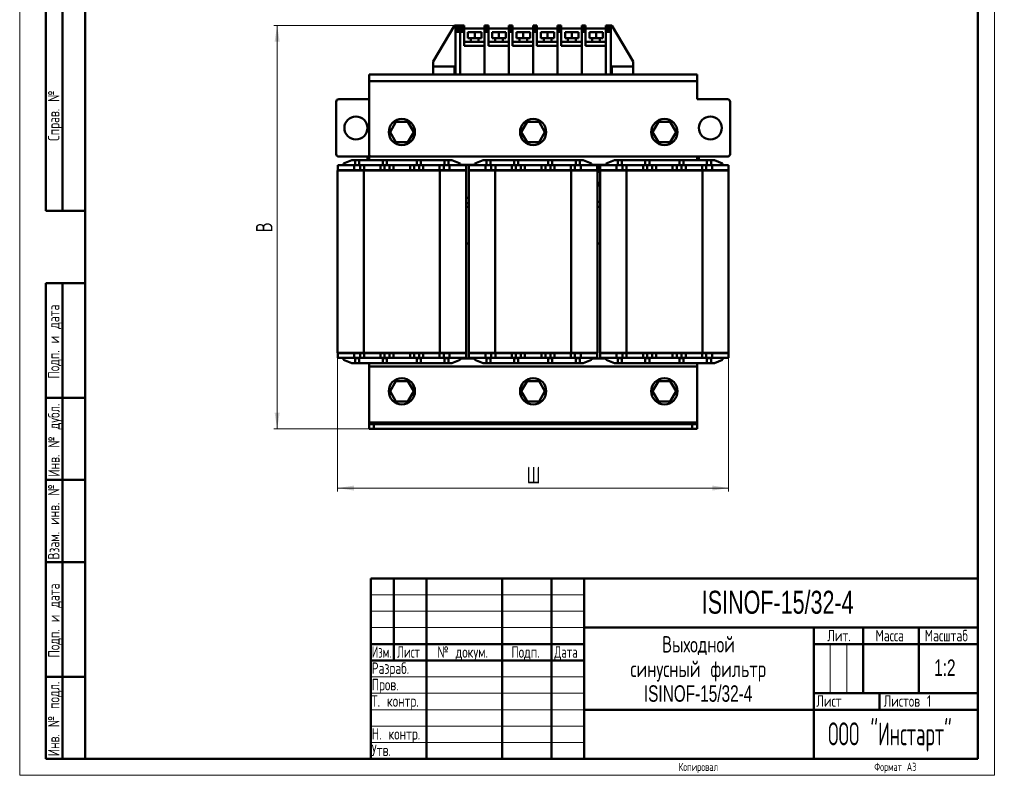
# Model space of a CAD drawing. Header units: millimetres. Extents: x 0 to 600, y 0 to 840.
# Tile 1 of 2: x 0 to 600, y 0 to 461. Entities that reach past the tile are written whole.
import ezdxf

# ---------------------------------------------------------------- set-up
doc = ezdxf.new("R2010")
doc.units = ezdxf.units.MM
doc.header["$LTSCALE"] = 2
doc.layers.add('ОСЕВЫЕ', color=7, linetype='Continuous')
doc.styles.add('SLDTEXTSTYLE0', font='TXT', dxfattribs={"width": 0.7})
doc.styles.add('SLDTEXTSTYLE1', font='TXT', dxfattribs={"width": 0.7, "bigfont": 'bigfont'})
doc.styles.add('SLDTEXTSTYLE2', font='TXT', dxfattribs={"width": 0.705079, "bigfont": 'bigfont'})
doc.styles.add('SLDTEXTSTYLE3', font='TXT', dxfattribs={"width": 0.648852, "bigfont": 'bigfont'})
doc.styles.add('SLDTEXTSTYLE4', font='TXT', dxfattribs={"width": 0.632021, "bigfont": 'bigfont'})
doc.styles.add('SLDTEXTSTYLE5', font='TXT', dxfattribs={"width": 0.625377, "bigfont": 'bigfont'})
doc.styles.add('SLDTEXTSTYLE6', font='TXT', dxfattribs={"width": 0.558023, "bigfont": 'bigfont'})
doc.dimstyles.new('SLDDIMSTYLE0', dxfattribs={"dimtxt": 10, "dimasz": 10, "dimexe": 0, "dimexo": 0.0625, "dimgap": 2.5, "dimtad": 2, "dimdec": 1, "dimrnd": 1e-09, "dimzin": 12, "dimdsep": 46, "dimtxsty": 'SLDTEXTSTYLE0', "dimsah": 1, "dimcen": 0.09, "dimadec": 0, "dimazin": 3, "dimtfac": 1, "dimtdec": 3, "dimtofl": 0, "dimtmove": 0, "dimatfit": 3, "dimfxl": 1, "dimfrac": 2, "dimtolj": 1, "dimtzin": 12, "dimarcsym": 0})

# ---------------------------------------------------------------- blocks, each defined once
blk = doc.blocks.new('SW_NOTE_0')
at = {"color": 0, "linetype": 'Continuous', "lineweight": 0, "char_height": 10, "attachment_point": 2}
for s, insert, style in [('Выходной', (23.12, 12.85), 'SLDTEXTSTYLE1'), ('синусный фильтр', (22.95, -2.15), 'SLDTEXTSTYLE1'), ('ISINOF-15/32-4', (22.87, -17.15), 'SLDTEXTSTYLE0')]:
    blk.add_mtext(s, dxfattribs=dict(at, insert=insert, style=style))
blk = doc.blocks.new('_D')
at = {"color": 7, "linetype": 'Continuous', "lineweight": 0}
for p, q in [((193.75, 257.55), (193.75, 173.07)), ((432.05, 257.55), (432.05, 173.07)), ((193.75, 175.07), (432.05, 175.07))]:
    blk.add_line(p, q, dxfattribs=at)
at = {"color": 7, "linetype": 'Continuous', "lineweight": 18}
for points in [[(193.75, 175.07), (203.75, 173.53), (203.75, 176.6)], [(432.05, 175.07), (422.05, 176.6), (422.05, 173.53)]]:
    blk.add_solid(points, dxfattribs=at)
at = {"color": 7, "linetype": 'Continuous', "lineweight": 18, "insert": (308.99, 187.96), "char_height": 10, "attachment_point": 1, "style": 'SLDTEXTSTYLE1'}
blk.add_mtext('Ш', dxfattribs=at)
blk = doc.blocks.new('_D_1')
at = {"color": 7, "linetype": 'Continuous', "lineweight": 0}
for p, q in [((265.48, 457.07), (154.9, 457.07)), ((156.9, 211.07), (156.9, 457.07)), ((215.88, 211.07), (154.9, 211.07))]:
    blk.add_line(p, q, dxfattribs=at)
at = {"color": 7, "linetype": 'Continuous', "lineweight": 18}
for points in [[(156.9, 457.07), (155.36, 447.07), (158.44, 447.07)], [(156.9, 211.07), (158.44, 221.07), (155.36, 221.07)]]:
    blk.add_solid(points, dxfattribs=at)
at = {"color": 7, "linetype": 'Continuous', "lineweight": 18, "insert": (144.01, 330.86), "char_height": 10, "attachment_point": 1, "rotation": 90, "style": 'SLDTEXTSTYLE1'}
blk.add_mtext('В', dxfattribs=at)

msp = doc.modelspace()

# ---------------------------------------------------------------- linework, layer by layer
at = {"color": 7, "linetype": 'Continuous', "lineweight": 50}
for p, q in [((40, 830), (40, 10)), ((40, 830), (40, 10)), ((584, 10), (584, 830)), ((16, 344), (16, 584)), ((16, 344), (16, 584)), ((26, 344), (26, 584)), ((26, 344), (26, 584)), ((265, 457.07), (252, 435.07)), ((265.5, 457.07), (265, 457.07)), ((268.5, 457.07), (265.5, 457.07)), ((265.5, 456.07), (265.5, 457.07)), ((265.5, 456.07), (268.5, 456.07)), ((265.5, 456.07), (265.5, 455.07)), ((268.5, 456.07), (268.5, 457.07)), ((268.5, 457.07), (270.81, 457.07)), ((268.5, 457.07), (268.5, 456.07)), ((268.5, 455.07), (268.5, 456.07)), ((268.5, 456.07), (270.81, 456.07)), ((270.81, 457.07), (270.81, 456.07)), ((270.81, 455.07), (270.81, 456.07)), ((283.3, 457.07), (285.61, 457.07)), ((283.3, 457.07), (283.3, 456.07)), ((283.3, 456.07), (285.61, 456.07)), ((283.3, 456.07), (283.3, 455.07)), ((285.61, 457.07), (285.61, 456.07)), ((285.61, 455.07), (285.61, 456.07)), ((298.1, 457.07), (300.41, 457.07)), ((298.1, 457.07), (298.1, 456.07)), ((298.1, 456.07), (300.41, 456.07)), ((298.1, 456.07), (298.1, 455.07)), ((300.41, 457.07), (300.41, 456.07)), ((300.41, 455.07), (300.41, 456.07)), ((312.9, 457.07), (315.21, 457.07)), ((312.9, 457.07), (312.9, 456.07)), ((312.9, 456.07), (315.21, 456.07)), ((312.9, 456.07), (312.9, 455.07)), ((315.21, 457.07), (315.21, 456.07)), ((315.21, 455.07), (315.21, 456.07)), ((327.7, 457.07), (330.01, 457.07)), ((327.7, 457.07), (327.7, 456.07)), ((327.7, 456.07), (330.01, 456.07)), ((327.7, 456.07), (327.7, 455.07)), ((330.01, 457.07), (330.01, 456.07)), ((330.01, 455.07), (330.01, 456.07)), ((342.5, 457.07), (344.81, 457.07)), ((342.5, 457.07), (342.5, 456.07)), ((342.5, 456.07), (344.81, 456.07)), ((342.5, 456.07), (342.5, 455.07)), ((344.81, 457.07), (344.81, 456.07)), ((344.81, 455.07), (344.81, 456.07)), ((357.3, 457.07), (360.3, 457.07)), ((357.3, 456.07), (357.3, 457.07)), ((360.3, 456.07), (357.3, 456.07)), ((357.3, 455.07), (357.3, 456.07)), ((360.3, 457.07), (360.3, 456.07)), ((360.3, 457.07), (360.8, 457.07)), ((360.3, 456.07), (360.3, 455.07)), ((360.8, 457.07), (373.8, 435.07)), ((265.5, 455.07), (268.5, 455.07)), ((265.5, 455.07), (265.5, 454.07)), ((268.5, 454.07), (265.5, 454.07)), ((265.5, 453.05), (265.5, 454.07)), ((265.5, 453.05), (268.5, 453.05)), ((265.5, 427.07), (265.5, 453.05)), ((268.5, 454.07), (268.5, 455.07)), ((270.81, 455.07), (268.5, 455.07)), ((268.5, 453.05), (268.5, 454.07)), ((270.81, 454.07), (268.5, 454.07)), ((268.5, 427.07), (268.5, 453.05)), ((270.81, 453.05), (268.5, 453.05)), ((283.3, 455.25), (270.81, 455.25)), ((270.81, 454.07), (270.81, 455.07)), ((270.81, 454.07), (270.81, 453.05)), ((270.81, 444.67), (270.81, 453.05)), ((273.17, 449.37), (273.17, 452.9)), ((277.28, 452.9), (273.17, 452.9)), ((281.4, 452.9), (277.28, 452.9)), ((277.28, 449.37), (277.28, 452.9)), ((281.4, 449.37), (281.4, 452.9)), ((285.61, 455.07), (283.3, 455.07)), ((283.3, 455.07), (283.3, 454.07)), ((283.3, 454.07), (283.3, 453.05)), ((285.61, 454.07), (283.3, 454.07)), ((285.61, 453.05), (283.3, 453.05)), ((283.3, 453.05), (283.3, 427.07)), ((298.1, 455.25), (285.61, 455.25)), ((285.61, 454.07), (285.61, 455.07)), ((285.61, 454.07), (285.61, 453.05)), ((285.61, 444.67), (285.61, 453.05)), ((292.08, 452.9), (287.97, 452.9)), ((287.97, 449.37), (287.97, 452.9)), ((292.08, 449.37), (292.08, 452.9)), ((296.2, 452.9), (292.08, 452.9)), ((296.2, 449.37), (296.2, 452.9)), ((298.1, 455.07), (300.41, 455.07)), ((298.1, 455.07), (298.1, 454.07)), ((298.1, 454.07), (298.1, 453.05)), ((300.41, 454.07), (298.1, 454.07)), ((300.41, 453.05), (298.1, 453.05)), ((298.1, 453.05), (298.1, 427.07)), ((312.9, 455.25), (300.41, 455.25)), ((300.41, 454.07), (300.41, 455.07)), ((300.41, 454.07), (300.41, 453.05)), ((300.41, 444.67), (300.41, 453.05)), ((302.77, 449.37), (302.77, 452.9)), ((306.88, 452.9), (302.77, 452.9)), ((306.88, 449.37), (306.88, 452.9)), ((311, 452.9), (306.88, 452.9)), ((311, 449.37), (311, 452.9)), ((312.9, 455.07), (315.21, 455.07)), ((312.9, 455.07), (312.9, 454.07)), ((312.9, 454.07), (312.9, 453.05)), ((315.21, 454.07), (312.9, 454.07)), ((315.21, 453.05), (312.9, 453.05)), ((312.9, 453.05), (312.9, 427.07)), ((327.7, 455.25), (315.21, 455.25)), ((315.21, 454.07), (315.21, 455.07)), ((315.21, 454.07), (315.21, 453.05)), ((315.21, 444.67), (315.21, 453.05)), ((317.57, 449.37), (317.57, 452.9)), ((321.68, 452.9), (317.57, 452.9)), ((325.8, 452.9), (321.68, 452.9)), ((321.68, 449.37), (321.68, 452.9)), ((325.8, 449.37), (325.8, 452.9)), ((327.7, 455.07), (330.01, 455.07)), ((327.7, 455.07), (327.7, 454.07)), ((330.01, 454.07), (327.7, 454.07)), ((327.7, 454.07), (327.7, 453.05)), ((327.7, 453.05), (327.7, 427.07)), ((330.01, 453.05), (327.7, 453.05)), ((342.5, 455.25), (330.01, 455.25)), ((330.01, 454.07), (330.01, 455.07)), ((330.01, 454.07), (330.01, 453.05)), ((330.01, 444.67), (330.01, 453.05)), ((336.48, 452.9), (332.37, 452.9)), ((332.37, 449.37), (332.37, 452.9)), ((336.48, 449.37), (336.48, 452.9)), ((340.6, 452.9), (336.48, 452.9)), ((340.6, 449.37), (340.6, 452.9)), ((342.5, 455.07), (344.81, 455.07)), ((342.5, 455.07), (342.5, 454.07)), ((344.81, 454.07), (342.5, 454.07)), ((342.5, 454.07), (342.5, 453.05)), ((344.81, 453.05), (342.5, 453.05)), ((342.5, 453.05), (342.5, 427.07)), ((357.3, 455.25), (344.81, 455.25)), ((344.81, 454.07), (344.81, 455.07)), ((344.81, 454.07), (344.81, 453.05)), ((344.81, 444.67), (344.81, 453.05)), ((347.17, 449.37), (347.17, 452.9)), ((351.28, 452.9), (347.17, 452.9)), ((355.4, 452.9), (351.28, 452.9)), ((351.28, 449.37), (351.28, 452.9)), ((355.4, 449.37), (355.4, 452.9)), ((357.3, 447.02), (357.3, 455.25)), ((360.3, 455.07), (357.3, 455.07)), ((357.3, 454.07), (357.3, 455.07)), ((357.3, 453.05), (357.3, 454.07)), ((357.3, 454.07), (360.3, 454.07)), ((360.3, 453.05), (357.3, 453.05)), ((357.3, 453.05), (357.3, 427.07)), ((360.3, 455.07), (360.3, 454.07)), ((360.3, 454.07), (360.3, 453.05)), ((360.3, 427.07), (360.3, 453.05)), ((283.3, 447.02), (270.81, 447.02)), ((283.3, 444.67), (270.81, 444.67)), ((277.28, 449.37), (273.17, 449.37)), ((274.93, 449.37), (274.93, 447.02)), ((281.4, 449.37), (277.28, 449.37)), ((279.64, 447.02), (279.64, 449.37)), ((283.3, 427.07), (283.3, 444.67)), ((298.1, 447.02), (285.61, 447.02)), ((298.1, 444.67), (285.61, 444.67)), ((292.08, 449.37), (287.97, 449.37)), ((289.73, 449.37), (289.73, 447.02)), ((296.2, 449.37), (292.08, 449.37)), ((294.44, 447.02), (294.44, 449.37)), ((298.1, 427.07), (298.1, 444.67)), ((312.9, 447.02), (300.41, 447.02)), ((312.9, 444.67), (300.41, 444.67)), ((306.88, 449.37), (302.77, 449.37)), ((304.53, 449.37), (304.53, 447.02)), ((311, 449.37), (306.88, 449.37)), ((309.24, 447.02), (309.24, 449.37)), ((312.9, 427.07), (312.9, 444.67)), ((327.7, 447.02), (315.21, 447.02)), ((327.7, 444.67), (315.21, 444.67)), ((321.68, 449.37), (317.57, 449.37)), ((319.33, 449.37), (319.33, 447.02)), ((325.8, 449.37), (321.68, 449.37)), ((324.04, 447.02), (324.04, 449.37)), ((327.7, 427.07), (327.7, 444.67)), ((342.5, 447.02), (330.01, 447.02)), ((342.5, 444.67), (330.01, 444.67)), ((336.48, 449.37), (332.37, 449.37)), ((334.13, 449.37), (334.13, 447.02)), ((340.6, 449.37), (336.48, 449.37)), ((338.84, 447.02), (338.84, 449.37)), ((342.5, 427.07), (342.5, 444.67)), ((357.3, 447.02), (344.81, 447.02)), ((357.3, 444.67), (344.81, 444.67)), ((351.28, 449.37), (347.17, 449.37)), ((348.93, 449.37), (348.93, 447.02)), ((355.4, 449.37), (351.28, 449.37)), ((353.64, 447.02), (353.64, 449.37)), ((357.3, 444.67), (357.3, 447.02)), ((357.3, 427.07), (357.3, 444.67)), ((252, 432.07), (252, 435.07)), ((252, 427.07), (252, 432.07)), ((265, 432.07), (252, 432.07)), ((265, 432.07), (265, 427.07)), ((265, 432.07), (265.5, 432.07)), ((265.5, 427.07), (265.5, 432.07)), ((360.3, 427.07), (360.3, 432.07)), ((360.8, 432.07), (360.3, 432.07)), ((360.8, 432.07), (373.8, 432.07)), ((360.8, 432.07), (360.8, 427.07)), ((373.8, 432.07), (373.8, 435.07)), ((373.8, 427.07), (373.8, 432.07)), ((252, 427.07), (212.9, 427.07)), ((212.9, 423.07), (212.9, 427.07)), ((265, 427.07), (252, 427.07)), ((265, 427.07), (265.5, 427.07)), ((265.5, 427.07), (268.5, 427.07)), ((283.3, 427.07), (268.5, 427.07)), ((298.1, 427.07), (283.3, 427.07)), ((312.9, 427.07), (298.1, 427.07)), ((327.7, 427.07), (312.9, 427.07)), ((342.5, 427.07), (327.7, 427.07)), ((357.3, 427.07), (342.5, 427.07)), ((357.3, 427.07), (357.3, 427.07)), ((360.3, 427.07), (357.3, 427.07)), ((360.8, 427.07), (360.3, 427.07)), ((360.8, 427.07), (373.8, 427.07)), ((412.9, 427.07), (373.8, 427.07)), ((412.9, 423.07), (412.9, 427.07)), ((212.9, 423.07), (212.9, 378.57)), ((412.9, 423.07), (212.9, 423.07)), ((412.9, 412.07), (412.9, 423.07)), ((192.9, 378.57), (192.9, 410.57)), ((194.4, 412.07), (212.9, 412.07)), ((431.4, 412.07), (412.9, 412.07)), ((432.9, 378.57), (432.9, 410.57)), ((225.7, 392.07), (229.3, 398.3)), ((229.3, 398.3), (236.5, 398.3)), ((236.5, 398.3), (240.1, 392.07)), ((305.7, 392.07), (309.3, 398.3)), ((309.3, 398.3), (316.5, 398.3)), ((316.5, 398.3), (320.1, 392.07)), ((385.7, 392.07), (389.3, 398.3)), ((389.3, 398.3), (396.5, 398.3)), ((396.5, 398.3), (400.1, 392.07)), ((229.3, 385.83), (225.7, 392.07)), ((240.1, 392.07), (236.5, 385.83)), ((309.3, 385.83), (305.7, 392.07)), ((320.1, 392.07), (316.5, 385.83)), ((389.3, 385.83), (385.7, 392.07)), ((400.1, 392.07), (396.5, 385.83)), ((236.5, 385.83), (229.3, 385.83)), ((316.5, 385.83), (309.3, 385.83)), ((396.5, 385.83), (389.3, 385.83)), ((212.9, 378.57), (212.9, 374.87)), ((212.9, 377.07), (194.4, 377.07)), ((202.4, 374.87), (197.4, 372.87)), ((197.4, 372.87), (197.4, 371.77)), ((204.45, 374.87), (202.4, 374.87)), ((204.45, 374.87), (206.95, 374.87)), ((204.45, 371.87), (204.45, 374.87)), ((206.95, 374.87), (206.95, 371.87)), ((221.25, 374.87), (206.95, 374.87)), ((211.9, 377.07), (211.9, 374.87)), ((214.4, 377.07), (431.4, 377.07)), ((223.75, 374.87), (221.25, 374.87)), ((221.25, 371.87), (221.25, 374.87)), ((223.75, 374.87), (223.75, 371.87)), ((242.05, 374.87), (223.75, 374.87)), ((242.05, 374.87), (244.55, 374.87)), ((242.05, 371.87), (242.05, 374.87)), ((244.55, 374.87), (244.55, 371.87)), ((258.85, 374.87), (244.55, 374.87)), ((258.85, 374.87), (261.35, 374.87)), ((258.85, 371.87), (258.85, 374.87)), ((261.35, 374.87), (261.35, 371.87)), ((263.4, 374.87), (261.35, 374.87)), ((268.4, 372.87), (263.4, 374.87)), ((268.4, 372.87), (268.4, 371.77)), ((268.4, 372.07), (277.4, 372.07)), ((282.4, 374.87), (277.4, 372.87)), ((277.4, 372.87), (277.4, 371.77)), ((284.45, 374.87), (282.4, 374.87)), ((284.45, 374.87), (286.95, 374.87)), ((284.45, 371.87), (284.45, 374.87)), ((286.95, 374.87), (286.95, 371.87)), ((301.25, 374.87), (286.95, 374.87)), ((303.75, 374.87), (301.25, 374.87)), ((301.25, 371.87), (301.25, 374.87)), ((303.75, 374.87), (303.75, 371.87)), ((322.05, 374.87), (303.75, 374.87)), ((322.05, 374.87), (324.55, 374.87)), ((322.05, 371.87), (322.05, 374.87)), ((324.55, 374.87), (324.55, 371.87)), ((338.85, 374.87), (324.55, 374.87)), ((338.85, 374.87), (341.35, 374.87)), ((338.85, 371.87), (338.85, 374.87)), ((341.35, 374.87), (341.35, 371.87)), ((343.4, 374.87), (341.35, 374.87)), ((348.4, 372.87), (343.4, 374.87)), ((348.4, 372.87), (348.4, 371.77)), ((348.4, 372.07), (357.4, 372.07)), ((349.98, 372.07), (350, 371.77)), ((362.4, 374.87), (357.4, 372.87)), ((357.4, 372.87), (357.4, 371.77)), ((364.45, 374.87), (362.4, 374.87)), ((364.45, 374.87), (366.95, 374.87)), ((364.45, 371.87), (364.45, 374.87)), ((366.95, 374.87), (366.95, 371.87)), ((381.25, 374.87), (366.95, 374.87)), ((383.75, 374.87), (381.25, 374.87)), ((381.25, 371.87), (381.25, 374.87)), ((383.75, 374.87), (383.75, 371.87)), ((402.05, 374.87), (383.75, 374.87)), ((402.05, 374.87), (404.55, 374.87)), ((402.05, 371.87), (402.05, 374.87)), ((404.55, 374.87), (404.55, 371.87)), ((418.85, 374.87), (404.55, 374.87)), ((412.9, 374.87), (412.9, 377.07)), ((413.9, 374.87), (413.9, 377.07)), ((418.85, 374.87), (421.35, 374.87)), ((418.85, 371.87), (418.85, 374.87)), ((421.35, 374.87), (421.35, 371.87)), ((423.4, 374.87), (421.35, 374.87)), ((428.4, 372.87), (423.4, 374.87)), ((428.4, 372.87), (428.4, 371.77)), ((193.75, 257.57), (193.75, 368.57)), ((193.75, 368.57), (209.75, 368.57)), ((203.8, 371.77), (193.8, 371.77)), ((193.8, 371.77), (193.8, 368.77)), ((193.8, 368.77), (203.8, 368.77)), ((203.8, 368.77), (203.8, 371.77)), ((203.8, 371.77), (207.4, 371.77)), ((203.8, 368.77), (207.4, 368.77)), ((206.95, 371.87), (204.45, 371.87)), ((204.45, 371.87), (204.45, 371.77)), ((206.95, 371.87), (206.95, 371.77)), ((207.4, 371.77), (207.4, 368.77)), ((209.9, 371.77), (207.4, 371.77)), ((207.4, 368.77), (209.9, 368.77)), ((209.75, 371.77), (209.75, 371.77)), ((221.25, 371.77), (209.75, 371.77)), ((209.75, 368.77), (209.75, 368.57)), ((209.75, 257.57), (209.75, 368.57)), ((209.75, 368.57), (256.05, 368.57)), ((209.9, 368.77), (209.9, 371.77)), ((209.9, 371.77), (219.9, 371.77)), ((209.9, 368.77), (219.9, 368.77)), ((219.9, 371.77), (219.9, 368.77)), ((222.4, 371.77), (219.9, 371.77)), ((219.9, 368.77), (222.4, 368.77)), ((221.25, 371.87), (221.25, 371.77)), ((223.75, 371.87), (221.25, 371.87)), ((222.4, 368.77), (222.4, 371.77)), ((222.4, 371.77), (225.4, 371.77)), ((222.4, 368.77), (225.4, 368.77)), ((223.75, 371.77), (223.75, 371.87)), ((242.05, 371.77), (223.75, 371.77)), ((225.4, 371.77), (225.4, 368.77)), ((227.9, 371.77), (225.4, 371.77)), ((225.4, 368.77), (227.9, 368.77)), ((227.9, 368.77), (227.9, 371.77)), ((227.9, 371.77), (237.9, 371.77)), ((227.9, 368.77), (237.9, 368.77)), ((237.9, 371.77), (237.9, 368.77)), ((240.4, 371.77), (237.9, 371.77)), ((237.9, 368.77), (240.4, 368.77)), ((240.4, 368.77), (240.4, 371.77)), ((240.4, 371.77), (243.4, 371.77)), ((240.4, 368.77), (243.4, 368.77)), ((244.55, 371.87), (242.05, 371.87)), ((242.05, 371.87), (242.05, 371.77)), ((243.4, 371.77), (243.4, 368.77)), ((245.9, 371.77), (243.4, 371.77)), ((243.4, 368.77), (245.9, 368.77)), ((244.55, 371.87), (244.55, 371.77)), ((256.05, 371.77), (244.55, 371.77)), ((245.9, 368.77), (245.9, 371.77)), ((245.9, 371.77), (255.9, 371.77)), ((245.9, 368.77), (255.9, 368.77)), ((255.9, 371.77), (255.9, 368.77)), ((258.4, 371.77), (255.9, 371.77)), ((255.9, 368.77), (258.4, 368.77)), ((256.05, 371.77), (256.05, 371.77)), ((256.05, 368.77), (256.05, 368.57)), ((256.05, 368.57), (256.05, 257.57)), ((256.05, 368.57), (272.05, 368.57)), ((258.4, 368.77), (258.4, 371.77)), ((258.4, 371.77), (262, 371.77)), ((258.4, 368.77), (262, 368.77)), ((261.35, 371.87), (258.85, 371.87)), ((258.85, 371.87), (258.85, 371.77)), ((261.35, 371.87), (261.35, 371.77)), ((262, 371.77), (262, 368.77)), ((272, 371.77), (262, 371.77)), ((262, 368.77), (272, 368.77)), ((272, 368.77), (272, 371.77)), ((272.05, 368.57), (272.05, 257.57)), ((273.75, 257.57), (273.75, 368.57)), ((273.75, 368.57), (289.75, 368.57)), ((273.8, 371.77), (283.8, 371.77)), ((273.8, 371.77), (273.8, 368.77)), ((273.8, 368.77), (283.8, 368.77)), ((283.8, 368.77), (283.8, 371.77)), ((283.8, 371.77), (287.4, 371.77)), ((287.4, 368.77), (283.8, 368.77)), ((286.95, 371.87), (284.45, 371.87)), ((284.45, 371.87), (284.45, 371.77)), ((286.95, 371.87), (286.95, 371.77)), ((287.4, 371.77), (287.4, 368.77)), ((287.4, 371.77), (289.9, 371.77)), ((287.4, 368.77), (289.9, 368.77)), ((289.75, 371.77), (289.75, 371.77)), ((301.25, 371.77), (289.75, 371.77)), ((289.75, 368.77), (289.75, 368.57)), ((289.75, 257.57), (289.75, 368.57)), ((289.75, 368.57), (336.05, 368.57)), ((289.9, 368.77), (289.9, 371.77)), ((289.9, 371.77), (299.9, 371.77)), ((299.9, 368.77), (289.9, 368.77)), ((299.9, 371.77), (299.9, 368.77)), ((299.9, 371.77), (302.4, 371.77)), ((299.9, 368.77), (302.4, 368.77)), ((301.25, 371.87), (301.25, 371.77)), ((303.75, 371.87), (301.25, 371.87)), ((302.4, 368.77), (302.4, 371.77)), ((302.4, 371.77), (305.4, 371.77)), ((305.4, 368.77), (302.4, 368.77)), ((303.75, 371.77), (303.75, 371.87)), ((322.05, 371.77), (303.75, 371.77)), ((305.4, 371.77), (305.4, 368.77)), ((305.4, 371.77), (307.9, 371.77)), ((305.4, 368.77), (307.9, 368.77)), ((307.9, 368.77), (307.9, 371.77)), ((307.9, 371.77), (317.9, 371.77)), ((317.9, 368.77), (307.9, 368.77)), ((317.9, 371.77), (317.9, 368.77)), ((317.9, 371.77), (320.4, 371.77)), ((317.9, 368.77), (320.4, 368.77)), ((320.4, 368.77), (320.4, 371.77)), ((320.4, 371.77), (323.4, 371.77)), ((323.4, 368.77), (320.4, 368.77)), ((324.55, 371.87), (322.05, 371.87)), ((322.05, 371.87), (322.05, 371.77)), ((323.4, 371.77), (323.4, 368.77)), ((323.4, 371.77), (325.9, 371.77)), ((323.4, 368.77), (325.9, 368.77)), ((324.55, 371.87), (324.55, 371.77)), ((336.05, 371.77), (324.55, 371.77)), ((325.9, 368.77), (325.9, 371.77)), ((325.9, 371.77), (335.9, 371.77)), ((335.9, 368.77), (325.9, 368.77)), ((335.9, 371.77), (335.9, 368.77)), ((335.9, 371.77), (338.4, 371.77)), ((335.9, 368.77), (338.4, 368.77)), ((336.05, 371.77), (336.05, 371.77)), ((336.05, 368.77), (336.05, 368.57)), ((336.05, 368.57), (336.05, 257.57)), ((336.05, 368.57), (352.05, 368.57)), ((336.69, 368.57), (336.74, 368.77)), ((338.4, 368.77), (338.4, 371.77)), ((338.4, 371.77), (342, 371.77)), ((342, 368.77), (338.4, 368.77)), ((341.35, 371.87), (338.85, 371.87)), ((338.85, 371.87), (338.85, 371.77)), ((341.35, 371.87), (341.35, 371.77)), ((342, 371.77), (342, 368.77)), ((342, 371.77), (352, 371.77)), ((342, 368.77), (352, 368.77)), ((350.37, 368.77), (350.4, 368.57)), ((352, 368.77), (352, 371.77)), ((352.05, 368.57), (352.05, 257.57)), ((353.75, 257.57), (353.75, 368.57)), ((353.75, 368.57), (369.75, 368.57)), ((353.8, 371.77), (353.8, 368.77)), ((353.8, 371.77), (363.8, 371.77)), ((353.8, 368.77), (363.8, 368.77)), ((363.8, 368.77), (363.8, 371.77)), ((363.8, 371.77), (367.4, 371.77)), ((367.4, 368.77), (363.8, 368.77)), ((364.45, 371.87), (364.45, 371.77)), ((366.95, 371.87), (364.45, 371.87)), ((366.95, 371.87), (366.95, 371.77)), ((367.4, 371.77), (367.4, 368.77)), ((367.4, 371.77), (369.9, 371.77)), ((367.4, 368.77), (369.9, 368.77)), ((381.25, 371.77), (369.75, 371.77)), ((369.75, 371.77), (369.75, 371.77)), ((369.75, 368.77), (369.75, 368.57)), ((369.75, 257.57), (369.75, 368.57)), ((369.75, 368.57), (416.05, 368.57)), ((369.9, 368.77), (369.9, 371.77)), ((369.9, 371.77), (379.9, 371.77)), ((379.9, 368.77), (369.9, 368.77)), ((379.9, 371.77), (379.9, 368.77)), ((379.9, 371.77), (382.4, 371.77)), ((379.9, 368.77), (382.4, 368.77)), ((383.75, 371.87), (381.25, 371.87)), ((381.25, 371.87), (381.25, 371.77)), ((382.4, 371.77), (385.4, 371.77)), ((382.4, 368.77), (382.4, 371.77)), ((385.4, 368.77), (382.4, 368.77)), ((383.75, 371.77), (383.75, 371.87)), ((402.05, 371.77), (383.75, 371.77)), ((385.4, 371.77), (385.4, 368.77)), ((385.4, 371.77), (387.9, 371.77)), ((385.4, 368.77), (387.9, 368.77)), ((387.9, 368.77), (387.9, 371.77)), ((387.9, 371.77), (397.9, 371.77)), ((397.9, 368.77), (387.9, 368.77)), ((397.9, 371.77), (397.9, 368.77)), ((397.9, 371.77), (400.4, 371.77)), ((397.9, 368.77), (400.4, 368.77)), ((400.4, 371.77), (403.4, 371.77)), ((400.4, 368.77), (400.4, 371.77)), ((403.4, 368.77), (400.4, 368.77)), ((402.05, 371.87), (402.05, 371.77)), ((404.55, 371.87), (402.05, 371.87)), ((403.4, 371.77), (403.4, 368.77)), ((403.4, 371.77), (405.9, 371.77)), ((403.4, 368.77), (405.9, 368.77)), ((404.55, 371.87), (404.55, 371.77)), ((416.05, 371.77), (404.55, 371.77)), ((405.9, 368.77), (405.9, 371.77)), ((405.9, 371.77), (415.9, 371.77)), ((415.9, 368.77), (405.9, 368.77)), ((415.9, 371.77), (415.9, 368.77)), ((415.9, 371.77), (418.4, 371.77)), ((415.9, 368.77), (418.4, 368.77)), ((416.05, 371.77), (416.05, 371.77)), ((416.05, 368.77), (416.05, 368.57)), ((416.05, 368.57), (416.05, 257.57)), ((416.05, 368.57), (432.05, 368.57)), ((418.4, 368.77), (418.4, 371.77)), ((418.4, 371.77), (422, 371.77)), ((422, 368.77), (418.4, 368.77)), ((421.35, 371.87), (418.85, 371.87)), ((418.85, 371.87), (418.85, 371.77)), ((421.35, 371.87), (421.35, 371.77)), ((422, 371.77), (422, 368.77)), ((422, 371.77), (432, 371.77)), ((422, 368.77), (432, 368.77)), ((432, 368.77), (432, 371.77)), ((432.05, 368.57), (432.05, 257.57)), ((353.44, 359.06), (353.75, 358.54)), ((273.75, 352.28), (272.05, 351.58)), ((272.05, 348.33), (273.75, 349.03)), ((353.75, 349.57), (352.05, 349.57)), ((16, 344), (40, 344)), ((272.05, 346.57), (273.75, 346.57)), ((352.05, 346.57), (353.75, 346.57)), ((273.75, 324.07), (272.05, 324.07)), ((353.75, 324.07), (352.05, 324.07)), ((16, 10), (16, 300)), ((16, 300), (40, 300)), ((26, 10), (26, 300)), ((193.75, 257.57), (209.75, 257.57)), ((203.8, 257.37), (193.8, 257.37)), ((193.8, 257.37), (193.8, 254.37)), ((193.8, 254.37), (203.8, 254.37)), ((197.4, 253.27), (197.4, 254.37)), ((197.4, 253.27), (202.4, 251.27)), ((203.8, 254.37), (203.8, 257.37)), ((207.4, 257.37), (203.8, 257.37)), ((207.4, 254.37), (203.8, 254.37)), ((204.45, 254.27), (204.45, 254.37)), ((204.45, 254.27), (206.95, 254.27)), ((204.45, 251.27), (204.45, 254.27)), ((206.95, 254.27), (206.95, 254.37)), ((206.95, 254.27), (206.95, 251.27)), ((207.4, 257.37), (207.4, 254.37)), ((209.9, 257.37), (207.4, 257.37)), ((207.4, 254.37), (209.9, 254.37)), ((209.75, 257.57), (256.05, 257.57)), ((209.75, 257.57), (209.75, 257.37)), ((209.75, 254.37), (221.25, 254.37)), ((209.75, 254.37), (209.75, 254.37)), ((209.9, 254.37), (209.9, 257.37)), ((219.9, 257.37), (209.9, 257.37)), ((219.9, 254.37), (209.9, 254.37)), ((219.9, 257.37), (219.9, 254.37)), ((222.4, 257.37), (219.9, 257.37)), ((219.9, 254.37), (222.4, 254.37)), ((221.25, 254.27), (221.25, 254.37)), ((221.25, 254.27), (223.75, 254.27)), ((221.25, 251.27), (221.25, 254.27)), ((225.4, 257.37), (222.4, 257.37)), ((222.4, 254.37), (222.4, 257.37)), ((225.4, 254.37), (222.4, 254.37)), ((223.75, 254.27), (223.75, 254.37)), ((223.75, 254.37), (242.05, 254.37)), ((223.75, 254.27), (223.75, 251.27)), ((225.4, 257.37), (225.4, 254.37)), ((227.9, 257.37), (225.4, 257.37)), ((225.4, 254.37), (227.9, 254.37)), ((227.9, 254.37), (227.9, 257.37)), ((237.9, 257.37), (227.9, 257.37)), ((237.9, 254.37), (227.9, 254.37)), ((237.9, 257.37), (237.9, 254.37)), ((240.4, 257.37), (237.9, 257.37)), ((237.9, 254.37), (240.4, 254.37)), ((243.4, 257.37), (240.4, 257.37)), ((240.4, 254.37), (240.4, 257.37)), ((243.4, 254.37), (240.4, 254.37)), ((242.05, 254.27), (242.05, 254.37)), ((242.05, 254.27), (244.55, 254.27)), ((242.05, 251.27), (242.05, 254.27)), ((243.4, 257.37), (243.4, 254.37)), ((245.9, 257.37), (243.4, 257.37)), ((243.4, 254.37), (245.9, 254.37)), ((244.55, 254.27), (244.55, 254.37)), ((244.55, 254.37), (256.05, 254.37)), ((244.55, 254.27), (244.55, 251.27)), ((245.9, 254.37), (245.9, 257.37)), ((255.9, 257.37), (245.9, 257.37)), ((255.9, 254.37), (245.9, 254.37)), ((255.9, 257.37), (255.9, 254.37)), ((258.4, 257.37), (255.9, 257.37)), ((255.9, 254.37), (258.4, 254.37)), ((256.05, 257.57), (272.05, 257.57)), ((256.05, 257.57), (256.05, 257.37)), ((256.05, 254.37), (256.05, 254.37)), ((258.4, 254.37), (258.4, 257.37)), ((262, 257.37), (258.4, 257.37)), ((262, 254.37), (258.4, 254.37)), ((258.85, 254.27), (258.85, 254.37)), ((258.85, 254.27), (261.35, 254.27)), ((258.85, 251.27), (258.85, 254.27)), ((261.35, 254.27), (261.35, 254.37)), ((261.35, 254.27), (261.35, 251.27)), ((262, 257.37), (262, 254.37)), ((272, 257.37), (262, 257.37)), ((262, 254.37), (272, 254.37)), ((263.4, 251.27), (268.4, 253.27)), ((268.4, 253.27), (268.4, 254.37)), ((268.4, 254.07), (277.4, 254.07)), ((272, 254.37), (272, 257.37)), ((273.75, 257.57), (289.75, 257.57)), ((283.8, 257.37), (273.8, 257.37)), ((273.8, 257.37), (273.8, 254.37)), ((273.8, 254.37), (283.8, 254.37)), ((277.4, 253.27), (277.4, 254.37)), ((277.4, 253.27), (282.4, 251.27)), ((277.9, 257.37), (277.9, 257.57)), ((282.9, 257.57), (282.9, 257.37)), ((283.8, 254.37), (283.8, 257.37)), ((287.4, 257.37), (283.8, 257.37)), ((287.4, 254.37), (283.8, 254.37)), ((284.45, 254.27), (284.45, 254.37)), ((284.45, 254.27), (286.95, 254.27)), ((284.45, 251.27), (284.45, 254.27)), ((286.95, 254.27), (286.95, 254.37)), ((286.95, 254.27), (286.95, 251.27)), ((287.4, 257.37), (287.4, 254.37)), ((289.9, 257.37), (287.4, 257.37)), ((287.4, 254.37), (289.9, 254.37)), ((289.75, 257.57), (336.05, 257.57)), ((289.75, 257.57), (289.75, 257.37)), ((289.75, 254.37), (301.25, 254.37)), ((289.75, 254.37), (289.75, 254.37)), ((289.9, 254.37), (289.9, 257.37)), ((299.9, 257.37), (289.9, 257.37)), ((299.9, 254.37), (289.9, 254.37)), ((299.9, 257.37), (299.9, 254.37)), ((302.4, 257.37), (299.9, 257.37)), ((299.9, 254.37), (302.4, 254.37)), ((301.25, 254.27), (301.25, 254.37)), ((301.25, 254.27), (303.75, 254.27)), ((301.25, 251.27), (301.25, 254.27)), ((302.4, 254.37), (302.4, 257.37)), ((305.4, 257.37), (302.4, 257.37)), ((305.4, 254.37), (302.4, 254.37)), ((303.75, 254.27), (303.75, 254.37)), ((303.75, 254.37), (322.05, 254.37)), ((303.75, 254.27), (303.75, 251.27)), ((305.4, 257.37), (305.4, 254.37)), ((307.9, 257.37), (305.4, 257.37)), ((305.4, 254.37), (307.9, 254.37)), ((307.9, 254.37), (307.9, 257.37)), ((317.9, 257.37), (307.9, 257.37)), ((317.9, 254.37), (307.9, 254.37)), ((317.9, 257.37), (317.9, 254.37)), ((320.4, 257.37), (317.9, 257.37)), ((317.9, 254.37), (320.4, 254.37)), ((320.4, 254.37), (320.4, 257.37)), ((323.4, 257.37), (320.4, 257.37)), ((323.4, 254.37), (320.4, 254.37)), ((322.05, 254.27), (322.05, 254.37)), ((322.05, 254.27), (324.55, 254.27)), ((322.05, 251.27), (322.05, 254.27)), ((323.4, 257.37), (323.4, 254.37)), ((325.9, 257.37), (323.4, 257.37)), ((323.4, 254.37), (325.9, 254.37)), ((324.55, 254.27), (324.55, 254.37)), ((324.55, 254.37), (336.05, 254.37)), ((324.55, 254.27), (324.55, 251.27)), ((325.9, 254.37), (325.9, 257.37)), ((335.9, 257.37), (325.9, 257.37)), ((335.9, 254.37), (325.9, 254.37)), ((335.9, 257.37), (335.9, 254.37)), ((338.4, 257.37), (335.9, 257.37)), ((335.9, 254.37), (338.4, 254.37)), ((336.05, 257.57), (352.05, 257.57)), ((336.05, 257.57), (336.05, 257.37)), ((336.05, 254.37), (336.05, 254.37)), ((338.4, 254.37), (338.4, 257.37)), ((342, 257.37), (338.4, 257.37)), ((342, 254.37), (338.4, 254.37)), ((338.85, 254.27), (338.85, 254.37)), ((338.85, 254.27), (341.35, 254.27)), ((338.85, 251.27), (338.85, 254.27)), ((341.35, 254.27), (341.35, 254.37)), ((341.35, 254.27), (341.35, 251.27)), ((342, 257.37), (342, 254.37)), ((352, 257.37), (342, 257.37)), ((342, 254.37), (352, 254.37)), ((342.9, 257.37), (342.9, 257.57)), ((343.4, 251.27), (348.4, 253.27)), ((347.9, 257.57), (347.9, 257.37)), ((348.4, 253.27), (348.4, 254.37)), ((348.4, 254.07), (357.4, 254.07)), ((352, 254.37), (352, 257.37)), ((353.75, 257.57), (369.75, 257.57)), ((353.8, 257.37), (353.8, 254.37)), ((363.8, 257.37), (353.8, 257.37)), ((363.8, 254.37), (353.8, 254.37)), ((357.4, 253.27), (357.4, 254.37)), ((357.4, 253.27), (362.4, 251.27)), ((363.8, 254.37), (363.8, 257.37)), ((363.8, 257.37), (367.4, 257.37)), ((367.4, 254.37), (363.8, 254.37)), ((364.45, 254.27), (364.45, 254.37)), ((364.45, 254.27), (366.95, 254.27)), ((364.45, 251.27), (364.45, 254.27)), ((366.95, 254.27), (366.95, 254.37)), ((366.95, 254.27), (366.95, 251.27)), ((367.4, 257.37), (367.4, 254.37)), ((369.9, 257.37), (367.4, 257.37)), ((369.9, 254.37), (367.4, 254.37)), ((369.75, 257.57), (416.05, 257.57)), ((369.75, 257.57), (369.75, 257.37)), ((369.75, 254.37), (369.75, 254.37)), ((369.75, 254.37), (381.25, 254.37)), ((369.9, 254.37), (369.9, 257.37)), ((369.9, 257.37), (379.9, 257.37)), ((379.9, 254.37), (369.9, 254.37)), ((379.9, 257.37), (379.9, 254.37)), ((382.4, 257.37), (379.9, 257.37)), ((382.4, 254.37), (379.9, 254.37)), ((381.25, 254.27), (381.25, 254.37)), ((381.25, 254.27), (383.75, 254.27)), ((381.25, 251.27), (381.25, 254.27)), ((382.4, 254.37), (382.4, 257.37)), ((382.4, 257.37), (385.4, 257.37)), ((385.4, 254.37), (382.4, 254.37)), ((383.75, 254.27), (383.75, 254.37)), ((383.75, 254.37), (402.05, 254.37)), ((383.75, 254.27), (383.75, 251.27)), ((385.4, 257.37), (385.4, 254.37)), ((387.9, 257.37), (385.4, 257.37)), ((387.9, 254.37), (385.4, 254.37)), ((387.9, 254.37), (387.9, 257.37)), ((387.9, 257.37), (397.9, 257.37)), ((397.9, 254.37), (387.9, 254.37)), ((397.9, 257.37), (397.9, 254.37)), ((400.4, 257.37), (397.9, 257.37)), ((400.4, 254.37), (397.9, 254.37)), ((400.4, 254.37), (400.4, 257.37)), ((400.4, 257.37), (403.4, 257.37)), ((403.4, 254.37), (400.4, 254.37)), ((402.05, 254.27), (402.05, 254.37)), ((402.05, 254.27), (404.55, 254.27)), ((402.05, 251.27), (402.05, 254.27)), ((403.4, 257.37), (403.4, 254.37)), ((405.9, 257.37), (403.4, 257.37)), ((405.9, 254.37), (403.4, 254.37)), ((404.55, 254.27), (404.55, 254.37)), ((404.55, 254.37), (416.05, 254.37)), ((404.55, 254.27), (404.55, 251.27)), ((405.9, 254.37), (405.9, 257.37)), ((405.9, 257.37), (415.9, 257.37)), ((415.9, 254.37), (405.9, 254.37)), ((415.9, 257.37), (415.9, 254.37)), ((418.4, 257.37), (415.9, 257.37)), ((418.4, 254.37), (415.9, 254.37)), ((416.05, 257.57), (432.05, 257.57)), ((416.05, 257.57), (416.05, 257.37)), ((416.05, 254.37), (416.05, 254.37)), ((418.4, 254.37), (418.4, 257.37)), ((418.4, 257.37), (422, 257.37)), ((422, 254.37), (418.4, 254.37)), ((418.85, 254.27), (418.85, 254.37)), ((418.85, 254.27), (421.35, 254.27)), ((418.85, 251.27), (418.85, 254.27)), ((421.35, 254.27), (421.35, 254.37)), ((421.35, 254.27), (421.35, 251.27)), ((422, 257.37), (422, 254.37)), ((432, 257.37), (422, 257.37)), ((432, 254.37), (422, 254.37)), ((423.4, 251.27), (428.4, 253.27)), ((428.4, 253.27), (428.4, 254.37)), ((432, 254.37), (432, 257.37)), ((202.4, 251.27), (204.45, 251.27)), ((206.95, 251.27), (204.45, 251.27)), ((206.95, 251.27), (221.25, 251.27)), ((212.9, 249.07), (212.9, 251.27)), ((412.9, 249.07), (212.9, 249.07)), ((212.9, 249.07), (212.9, 215.07)), ((223.75, 251.27), (221.25, 251.27)), ((223.75, 251.27), (242.05, 251.27)), ((244.55, 251.27), (242.05, 251.27)), ((244.55, 251.27), (258.85, 251.27)), ((261.35, 251.27), (258.85, 251.27)), ((261.35, 251.27), (263.4, 251.27)), ((282.4, 251.27), (284.45, 251.27)), ((286.95, 251.27), (284.45, 251.27)), ((286.95, 251.27), (301.25, 251.27)), ((303.75, 251.27), (301.25, 251.27)), ((303.75, 251.27), (322.05, 251.27)), ((324.55, 251.27), (322.05, 251.27)), ((324.55, 251.27), (338.85, 251.27)), ((341.35, 251.27), (338.85, 251.27)), ((341.35, 251.27), (343.4, 251.27)), ((362.4, 251.27), (364.45, 251.27)), ((366.95, 251.27), (364.45, 251.27)), ((366.95, 251.27), (381.25, 251.27)), ((383.75, 251.27), (381.25, 251.27)), ((383.75, 251.27), (402.05, 251.27)), ((404.55, 251.27), (402.05, 251.27)), ((404.55, 251.27), (418.85, 251.27)), ((412.9, 251.27), (412.9, 249.07)), ((412.9, 249.07), (412.9, 215.07)), ((421.35, 251.27), (418.85, 251.27)), ((421.35, 251.27), (423.4, 251.27)), ((225.7, 234.07), (229.3, 240.3)), ((229.3, 240.3), (236.5, 240.3)), ((236.5, 240.3), (240.1, 234.07)), ((305.7, 234.07), (309.3, 240.3)), ((309.3, 240.3), (316.5, 240.3)), ((316.5, 240.3), (320.1, 234.07)), ((385.7, 234.07), (389.3, 240.3)), ((389.3, 240.3), (396.5, 240.3)), ((396.5, 240.3), (400.1, 234.07)), ((229.3, 227.83), (225.7, 234.07)), ((240.1, 234.07), (236.5, 227.83)), ((309.3, 227.83), (305.7, 234.07)), ((320.1, 234.07), (316.5, 227.83)), ((389.3, 227.83), (385.7, 234.07)), ((400.1, 234.07), (396.5, 227.83)), ((40, 230), (16, 230)), ((236.5, 227.83), (229.3, 227.83)), ((316.5, 227.83), (309.3, 227.83)), ((396.5, 227.83), (389.3, 227.83)), ((212.9, 215.07), (412.9, 215.07)), ((212.9, 214.07), (212.9, 215.07)), ((212.9, 214.07), (212.9, 211.07)), ((215.9, 214.07), (212.9, 214.07)), ((215.9, 211.07), (212.9, 211.07)), ((215.9, 211.07), (215.9, 214.07)), ((409.9, 214.07), (215.9, 214.07)), ((409.9, 211.07), (215.9, 211.07)), ((409.9, 214.07), (409.9, 211.07)), ((412.9, 214.07), (409.9, 214.07)), ((412.9, 211.07), (409.9, 211.07)), ((412.9, 215.07), (412.9, 214.07)), ((412.9, 211.07), (412.9, 214.07)), ((40, 180), (16, 180)), ((40, 130), (16, 130)), ((214, 120), (584, 120)), ((214, 120), (214, 10)), ((228, 70), (228, 120)), ((248, 120), (248, 10)), ((294, 120), (294, 10)), ((324, 120), (324, 10)), ((344, 120), (344, 10)), ((344, 90), (584, 90)), ((484, 90), (484, 10)), ((514, 90), (514, 50)), ((548, 90), (548, 50)), ((214, 80), (344, 80)), ((484, 80), (584, 80)), ((214, 70), (344, 70)), ((16, 60), (40, 60)), ((484, 50), (584, 50)), ((524, 50), (524, 40)), ((344, 40), (584, 40)), ((16, 10), (40, 10)), ((40, 10), (584, 10))]:
    msp.add_line(p, q, dxfattribs=at)
at = {"color": 7, "linetype": 'Continuous', "lineweight": 18}
for p, q in [((214, 110), (344, 110)), ((214, 100), (344, 100)), ((214, 90), (344, 90)), ((494, 80), (494, 50)), ((504, 80), (504, 50)), ((214, 60), (344, 60)), ((214, 50), (344, 50)), ((214, 40), (344, 40)), ((214, 30), (344, 30)), ((214, 20), (344, 20))]:
    msp.add_line(p, q, dxfattribs=at)
at = {"color": 9, "linetype": 'Continuous', "lineweight": 50, "flags": 128}
msp.add_lwpolyline([(353.44, 359.06), (353.55, 358.92), (353.75, 358.74)], dxfattribs=at)
at = {"color": 7, "linetype": 'Continuous', "lineweight": 50}
for centre, radius in [((204.9, 394.57), 7), ((232.9, 392.07), 8), ((312.9, 392.07), 8), ((392.9, 392.07), 8), ((420.9, 394.57), 7), ((232.9, 234.07), 8), ((312.9, 234.07), 8), ((392.9, 234.07), 8)]:
    msp.add_circle(centre, radius, dxfattribs=at)
for centre, start, end in [((194.4, 410.57), 90, 180), ((431.4, 410.57), 0, 90), ((194.4, 378.57), 180, 270), ((214.4, 378.57), 180, 270), ((431.4, 378.57), 270, 0)]:
    msp.add_arc(centre, 1.5, start, end, dxfattribs=at)
for points, knots in [([(353.75, 367), (353.67, 367.37), (353.44, 368.41), (353.18, 370.12), (353.04, 371.48), (352.99, 372.07)], [0, 0, 0, 0, 0.234626, 0.6713372, 1, 1, 1, 1]), ([(352.05, 362.03), (352.07, 361.98), (352.31, 361.27), (352.77, 360.27), (353.25, 359.41), (353.44, 359.06)], [0, 0, 0, 0, 0.043931, 0.606678, 1, 1, 1, 1])]:
    msp.add_open_spline(points, degree=3, knots=knots, dxfattribs=at)
at = {"layer": 'ОСЕВЫЕ', "lineweight": 18}
for p, q in [((0, 840), (0, 0)), ((594, 840), (594, 0)), ((0, 0), (594, 0))]:
    msp.add_line(p, q, dxfattribs=at)

# ---------------------------------------------------------------- block references
at = {"color": 7, "linetype": 'Continuous', "lineweight": 0}
msp.add_blockref('SW_NOTE_0', (390.56, 71.99), dxfattribs=at)

# ---------------------------------------------------------------- texts
at = {"color": 7, "linetype": 'Continuous', "lineweight": 0, "char_height": 7, "attachment_point": 2, "rotation": 90, "style": 'SLDTEXTSTYLE1'}
for s, insert in [('Справ. №', (17.23, 402.02)), ('Подп. и дата', (17.23, 264.35)), ('Инв. № дубл.', (17.34, 204.27)), ('Взам. инв. №', (17.23, 154.41)), ('Подп. и дата', (17.34, 94.35)), ('Инв. № подл.', (17.23, 34.36))]:
    msp.add_mtext(s, dxfattribs=dict(at, insert=insert))
at = {"color": 7, "linetype": 'Continuous', "lineweight": 0}
for s, insert, char_height, attachment_point, style in [('ISINOF-15/32-4', (461.94, 112.48), 14, 2, 'SLDTEXTSTYLE0'), ('Лит.', (499.31, 88.66), 7, 2, 'SLDTEXTSTYLE1'), ('Масса', (530.22, 88.66), 7, 2, 'SLDTEXTSTYLE1'), ('Масштаб', (564.69, 88.66), 7, 2, 'SLDTEXTSTYLE2'), ('Изм.', (220.55, 78.66), 7, 2, 'SLDTEXTSTYLE5'), ('Лист', (236.91, 78.66), 7, 2, 'SLDTEXTSTYLE4'), ('№ докум.', (269.97, 78.66), 7, 2, 'SLDTEXTSTYLE1'), ('Подп.', (308.25, 78.66), 7, 2, 'SLDTEXTSTYLE1'), ('Дата', (332.94, 78.66), 7, 2, 'SLDTEXTSTYLE3'), ('Разраб.', (214.5, 68.77), 7, 1, 'SLDTEXTSTYLE1'), ('1:2', (563.81, 70.61), 10, 2, 'SLDTEXTSTYLE0'), ('Пров.', (214.5, 58.77), 7, 1, 'SLDTEXTSTYLE1'), ('Т. контр.', (214.5, 48.77), 7, 1, 'SLDTEXTSTYLE1'), ('Лист', (485.5, 48.77), 7, 1, 'SLDTEXTSTYLE1'), ('Листов 1', (526.5, 48.77), 7, 1, 'SLDTEXTSTYLE1'), ('ООО "Инстарт"', (530.34, 32.25), 14, 2, 'SLDTEXTSTYLE6'), ('Н. контр.', (214.5, 28.77), 7, 1, 'SLDTEXTSTYLE1'), ('Утв.', (214.5, 18.77), 7, 1, 'SLDTEXTSTYLE1'), ('Копировал', (413.61, 7.65), 5, 2, 'SLDTEXTSTYLE1'), ('Формат А3', (533.62, 7.65), 5, 2, 'SLDTEXTSTYLE1')]:
    msp.add_mtext(s, dxfattribs=dict(at, insert=insert, char_height=char_height, attachment_point=attachment_point, style=style))

# ---------------------------------------------------------------- dimensions: what is measured, and where the dimension line sits
at = {"color": 7, "linetype": 'Continuous', "lineweight": 18}
dim = msp.add_linear_dim(base=(156.9, 457.07), p1=(215.9, 211.07), p2=(265.5, 457.07), angle=90, text='В', dimstyle='SLDDIMSTYLE0', dxfattribs=at)
dim.commit()
dim.dimension.update_dxf_attribs({"geometry": '_D_1', "text_midpoint": (156.9, 334.07), "dimtype": 160})
dim = msp.add_linear_dim(base=(432.05, 175.07), p1=(193.75, 257.57), p2=(432.05, 257.57), text='Ш', dimstyle='SLDDIMSTYLE0', dxfattribs=at)
dim.commit()
dim.dimension.update_dxf_attribs({"geometry": '_D', "text_midpoint": (312.9, 175.07), "dimtype": 160})

doc.saveas('drawing.dxf')
